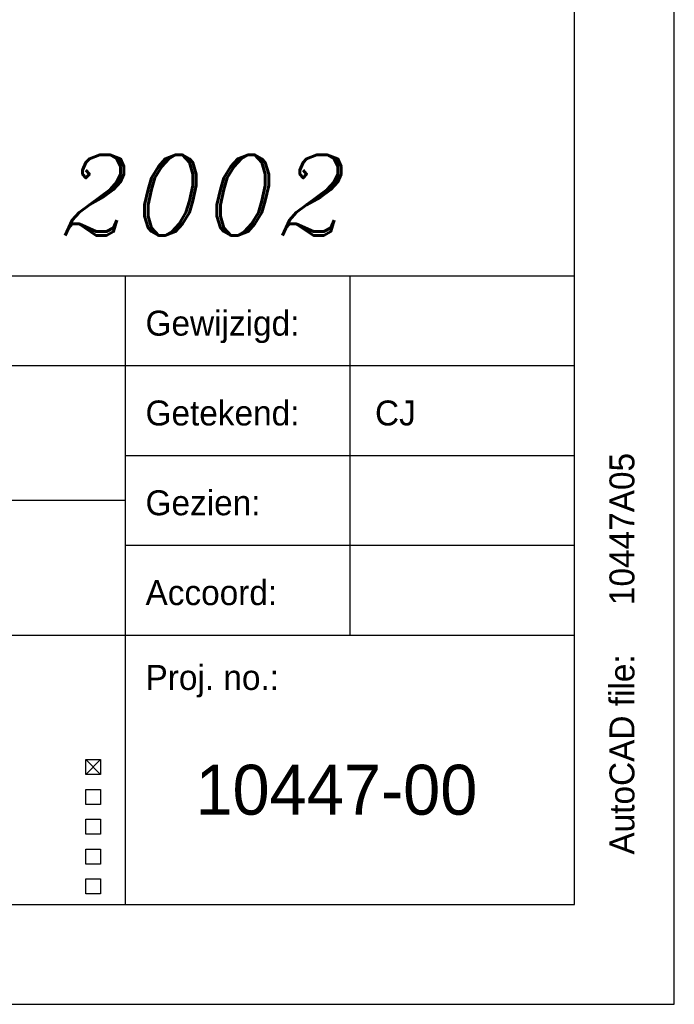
# Model space of a CAD drawing. Header units: millimetres. Extents: x -3157 to 118900, y 0 to 413637.
# Tile 22 of 25: x 112339 to 118900, y 0 to 9866. Entities that reach past the tile are written whole.
import ezdxf

# ---------------------------------------------------------------- set-up
doc = ezdxf.new("R2010")
doc.units = ezdxf.units.MM
doc.header["$LTSCALE"] = 100
doc.layers.get('0').update_dxf_attribs({"linetype": 'CONTINUOUS'})
for name, color, linetype in [('00KAD025', 2, 'CONTINUOUS'), ('00KAD070', 5, 'CONTINUOUS'), ('BL$4----', 7, 'CONTINUOUS'), ('WL561---', 4, 'CONTINUOUS'), ('WL570---_TOEVOER', 3, 'CONTINUOUS')]:
    doc.layers.add(name, color=color, linetype=linetype)
doc.styles.add('BURO-025', font='BUROFONT.shx', dxfattribs={"height": 250})
doc.styles.add('BURO-035', font='BUROFONT.shx', dxfattribs={"height": 350})
doc.styles.add('BURO-050', font='BUROFONT.shx', dxfattribs={"height": 500})
doc.styles.add('ITALICC', font='italicc', dxfattribs={"width": 10, "height": 10})

# ---------------------------------------------------------------- blocks, each defined once
blk = doc.blocks.new('KUIJPERSKLEUR')
at = {"color": 1}
for p, q in [((-185, 73), (-10, 73)), ((-55, 10), (-55, 73)), ((-32.5, 37), (-32.5, 73)), ((-185, 64), (-10, 64)), ((-55, 55), (-10, 55)), ((-185, 50.5), (-55, 50.5)), ((-55, 46), (-10, 46)), ((-185, 37), (-10, 37)), ((-59, 24.514), (-57.5, 23.014)), ((-59, 23.014), (-57.5, 24.514)), ((-59, 24.514), (-57.5, 24.514)), ((-59, 23.014), (-59, 24.514)), ((-57.5, 24.514), (-57.5, 23.014)), ((-57.5, 23.014), (-59, 23.014)), ((-59, 20.014), (-59, 21.514)), ((-59, 21.514), (-57.5, 21.514)), ((-57.5, 21.514), (-57.5, 20.014)), ((-57.5, 20.014), (-59, 20.014)), ((-59, 17.048), (-59, 18.548)), ((-59, 18.548), (-57.5, 18.548)), ((-57.5, 18.548), (-57.5, 17.048)), ((-57.5, 17.048), (-59, 17.048)), ((-59, 14.048), (-59, 15.548)), ((-59, 15.548), (-57.5, 15.548)), ((-57.5, 15.548), (-57.5, 14.048)), ((-57.5, 14.048), (-59, 14.048)), ((-59, 12.582), (-57.5, 12.582)), ((-59, 11.082), (-59, 12.582)), ((-57.5, 12.582), (-57.5, 11.082)), ((-57.5, 11.082), (-59, 11.082))]:
    blk.add_line(p, q, dxfattribs=at)
at = {"color": 1, "style": 'BURO-025'}
for s, p in [('Gewijzigd:', (-53, 67)), ('Getekend:', (-53, 58)), ('Gezien:', (-53, 49)), ('Accoord:', (-53, 40)), ('Proj. no.:', (-53, 31.5))]:
    blk.add_text(s, height=2.5, dxfattribs=at).set_placement(p)
blk.add_text('AutoCAD file:', height=2.5, rotation=90, dxfattribs=at).set_placement((-4, 15))
at = {"color": 150, "style": 'BURO-025'}
for tag, p in [('TKSCHAAL', (-167, 67)), ('TKBLADNR', (-124, 67)), ('TKDATCREAT', (-81, 67)), ('TKDATA', (-30, 67)), ('TKINIT', (-30, 58)), ('PRPRLEID', (-30, 49)), ('PRGRLEID', (-30, 40))]:
    blk.add_attdef(tag, p, '', height=2.5, dxfattribs=at)
at = {"color": 3, "style": 'BURO-035'}
for tag, p in [('PROMSCHR', (-177, 55)), ('TK1OMSCHR', (-177, 42))]:
    blk.add_attdef(tag, p, '', height=3.5, dxfattribs=at)
at = {"color": 1, "style": 'BURO-025'}
blk.add_attdef('TKFILE', (-4, 40), '', height=2.5, rotation=90, dxfattribs=at)
blk.add_attdef('PRNAAM', (-30, 31.5), '', height=2.5, dxfattribs=at)
at = {"color": 4, "style": 'BURO-050'}
blk.add_attdef('TKTEKNR', (-48, 19), '', height=5, dxfattribs=at)

msp = doc.modelspace()

# ---------------------------------------------------------------- linework, layer by layer
at = {"layer": '00KAD025', "linetype": 'Continuous'}
for p, q in [((118900, 0), (118900, 84100)), ((-3136, 0), (118900, 0))]:
    msp.add_line(p, q, dxfattribs=at)
at = {"layer": '00KAD070', "linetype": 'Continuous'}
for p, q in [((117900, 1000), (117900, 83100)), ((-2136, 1000), (117900, 1000))]:
    msp.add_line(p, q, dxfattribs=at)
at = {"layer": 'WL570---_TOEVOER', "color": 1}
msp.add_line((115650, 7300), (115750, 7300), dxfattribs=at)

# ---------------------------------------------------------------- block references
at = {"layer": 'BL$4----'}
ref = msp.add_blockref('KUIJPERSKLEUR', (118900, 0), dxfattribs=dict(at, xscale=100, yscale=100, zscale=100))
ref.add_attrib('TKINIT', 'CJ', (115900, 5800), dxfattribs={"layer": '0', "color": 150, "height": 250, "style": 'BURO-025'})
ref.add_attrib('TKFILE', '10447A05', (118500, 4000), dxfattribs={"layer": '0', "color": 1, "height": 250, "rotation": 90, "style": 'BURO-025'})
ref.add_attrib('TKTEKNR', '10447-00', (114100, 1900), dxfattribs={"layer": '0', "color": 4, "height": 500, "style": 'BURO-050'})

# ---------------------------------------------------------------- texts
at = {"layer": 'WL561---', "color": 5, "linetype": 'Continuous', "style": 'ITALICC'}
msp.add_text('REVISIE DECEMBER 2002', height=806.4, dxfattribs=at).set_placement((100353.9, 7704.9))

doc.saveas('drawing.dxf')
